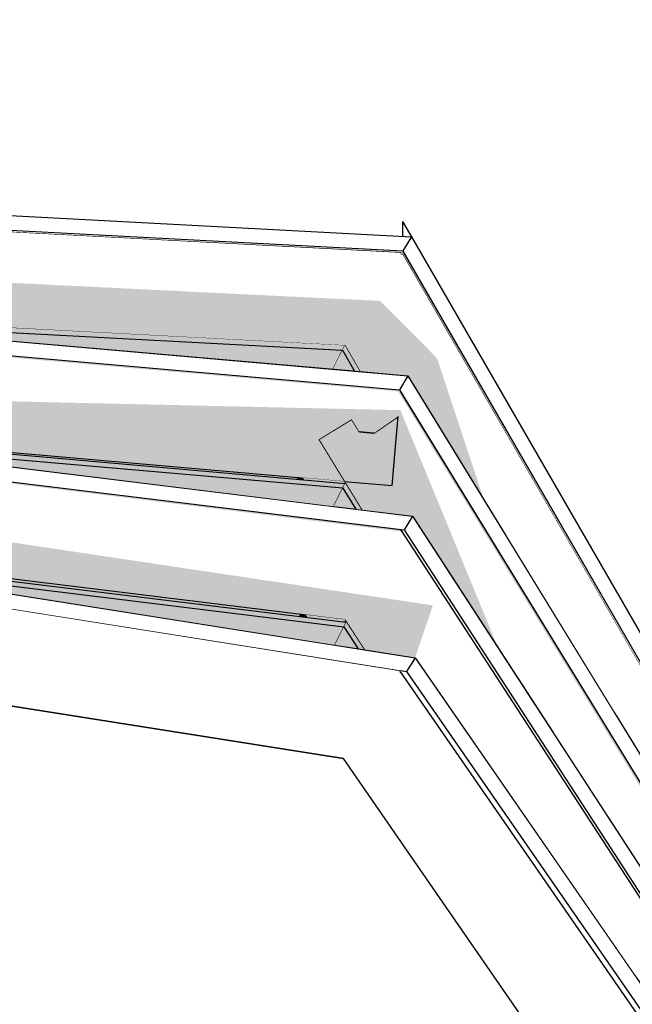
# Model space of a CAD drawing. Header units: millimetres. Extents: x -1815455 to -1797936, y -2993 to 6528.
# Tile 32 of 33: x -1804162 to -1802906, y 4106 to 6124. Entities that reach past the tile are written whole.
import ezdxf

# ---------------------------------------------------------------- set-up
doc = ezdxf.new("R2010")
doc.units = ezdxf.units.MM
doc.header["$MEASUREMENT"] = 0
doc.linetypes.add('Wipeout_Contour', pattern=[1000, 0, -1000])
for name, color, linetype in [('2 - ČÁRA HLAVNÍ.2D', 7, 'Continuous'), ('4 - OBKLADY VNĚJŠÍ.3D', 7, 'Continuous'), ('4 - PRVKY KLEMPÍŘSKÉ.3D', 7, 'Continuous'), ('4 - PRVKY ZÁMEČNICKÉ.3D', 7, 'Continuous'), ('4 - STŘEŠNÍ KRYTINA.3D', 7, 'Continuous'), ('Nové_4 - ZDIVO - STĚNY NENOSNÉ.3D', 7, 'Continuous'), ('Výplně - Povrchové', 7, 'Continuous'), ('Výplně – Řezové', 7, 'Continuous')]:
    doc.layers.add(name, color=color, linetype=linetype)

# ---------------------------------------------------------------- blocks, each defined once
blk = doc.blocks.new('Řez_8', base_point=(-1118812.4, 0))
at = {"color": 254, "linetype": 'Wipeout_Contour', "lineweight": 0, "ltscale": 10819865.00729513}
blk.add_wipeout([(-1803400.2, 5451.4), (-1803367.3, 5394.4), (-1803366, 5394.3), (-1802908.4, 4647.5), (-1803388.3, 5478.7), (-1803389.7, 5450.9)], dxfattribs=at).dxf.layer = 'Výplně - Povrchové'
at = {"color": 254, "linetype": 'Wipeout_Contour', "lineweight": 0, "ltscale": 9012930.204752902}
blk.add_wipeout([(-1803382.5, 5588.7), (-1801710.8, 2693.2), (-1801052.1, 1618.3), (-1803376.9, 5645.1), (-1803379.6, 5643.5)], dxfattribs=at).dxf.layer = 'Výplně - Povrchové'
at = {"layer": '4 - STŘEŠNÍ KRYTINA.3D', "color": 181, "linetype": 'Continuous', "lineweight": 30, "true_color": 0x9e3eff}
blk.add_line((-1803379.6, 5643.5), (-1803376.9, 5645.1), dxfattribs=at)
at = {"color": 254, "linetype": 'Wipeout_Contour', "lineweight": 0, "ltscale": 7211414.189532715}
blk.add_wipeout([(-1803382.5, 5588.7), (-1803388.3, 5478.7), (-1802908.4, 4647.5), (-1801710.8, 2693.2)], dxfattribs=at).dxf.layer = 'Výplně - Povrchové'
at = {"color": 254, "linetype": 'Wipeout_Contour', "lineweight": 0, "ltscale": 7213760.26106072}
blk.add_wipeout([(-1803400.2, 5451.4), (-1803495.5, 5456.4), (-1803464.6, 5402.9), (-1803367.3, 5394.4)], dxfattribs=at).dxf.layer = 'Výplně - Povrchové'
at = {"layer": '4 - STŘEŠNÍ KRYTINA.3D', "linetype": 'Continuous', "lineweight": 0, "true_color": 0x000000}
blk.add_hatch(color=18, dxfattribs=at).paths.add_polyline_path([(-1803378, 5644.5), (-1801077.4, 1659.7), (-1801052.1, 1618.3), (-1803376.9, 5645.1)])
at = {"layer": '4 - STŘEŠNÍ KRYTINA.3D', "color": 181, "linetype": 'Continuous', "lineweight": 30, "true_color": 0x9e3eff}
for p, q in [((-1803376.9, 5645.1), (-1801052.1, 1618.3)), ((-1803495.5, 5456.4), (-1803464.6, 5402.9))]:
    blk.add_line(p, q, dxfattribs=at)
blk = doc.blocks.new('Řez_9', base_point=(-1118812.4, 0))
at = {"color": 254, "linetype": 'Wipeout_Contour', "lineweight": 0, "ltscale": 7226991.559848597}
blk.add_wipeout([(-1803379.4, 5647.6), (-1810567.7, 6024.3), (-1809625.8, 5941.9), (-1803381.1, 5614.7)], dxfattribs=at).dxf.layer = 'Výplně - Povrchové'
at = {"color": 254, "linetype": 'Wipeout_Contour', "lineweight": 0, "ltscale": 7221946.49431219}
blk.add_wipeout([(-1803384.3, 5554.7), (-1807913.1, 5792.1), (-1807228, 5732.2), (-1803385.5, 5530.8)], dxfattribs=at).dxf.layer = 'Výplně - Povrchové'
at = {"color": 254, "linetype": 'Wipeout_Contour', "lineweight": 0, "ltscale": 7224340.89911688}
blk.add_wipeout([(-1809625.8, 5941.9), (-1807913.1, 5792.1), (-1803384.3, 5554.7), (-1803381.1, 5614.7)], dxfattribs=at).dxf.layer = 'Výplně - Povrchové'
at = {"color": 254, "linetype": 'Wipeout_Contour', "lineweight": 0, "ltscale": 7218982.602342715}
blk.add_wipeout([(-1807228, 5732.2), (-1804944.4, 5532.4), (-1803389.7, 5450.9), (-1803385.5, 5530.8)], dxfattribs=at).dxf.layer = 'Výplně - Povrchové'
at = {"layer": '4 - STŘEŠNÍ KRYTINA.3D', "linetype": 'Continuous', "lineweight": 0, "true_color": 0x000000}
for points in [[(-1803379.4, 5647.6), (-1810567.7, 6024.3), (-1810537.9, 6021.7), (-1803379.5, 5646.6)], [(-1809626, 5941.9), (-1809625.8, 5941.9), (-1803381.1, 5614.7)], [(-1809625.8, 5941.9), (-1809625.7, 5941.9), (-1803381.1, 5614.7), (-1803384.3, 5554.7), (-1803381.1, 5614.7)], [(-1803384.3, 5554.7), (-1807913.1, 5792.1), (-1807913, 5792.1), (-1803384.3, 5554.7), (-1803385.5, 5530.8)], [(-1803389.7, 5450.9), (-1804944.5, 5532.4), (-1804944.4, 5532.4)]]:
    blk.add_hatch(color=18, dxfattribs=at).paths.add_polyline_path(points)
at = {"layer": '4 - STŘEŠNÍ KRYTINA.3D', "color": 181, "linetype": 'Continuous', "lineweight": 30, "true_color": 0x9e3eff}
for p, q in [((-1810567.8, 6024.3), (-1803379.4, 5647.6)), ((-1803379.6, 5643.5), (-1803379.4, 5647.6)), ((-1804944.4, 5532.4), (-1803495.5, 5456.4))]:
    blk.add_line(p, q, dxfattribs=at)
blk = doc.blocks.new('Řez_10', base_point=(-1118812.4, 0))
at = {"color": 254, "linetype": 'Wipeout_Contour', "lineweight": 0, "ltscale": 9016574.29803492}
blk.add_wipeout([(-1803435.8, 5276.8), (-1803465.5, 5279.4), (-1803359.8, 5106.8), (-1803356.4, 5106.3), (-1802922.5, 4438.3)], dxfattribs=at).dxf.layer = 'Výplně - Povrchové'
at = {"color": 254, "linetype": 'Wipeout_Contour', "lineweight": 0, "ltscale": 9010709.933646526}
blk.add_wipeout([(-1803381.8, 5362.7), (-1803386.3, 5311), (-1801698.3, 2553.2), (-1801025, 1516.4), (-1801199.2, 1800.9)], dxfattribs=at).dxf.layer = 'Výplně - Povrchové'
at = {"color": 254, "linetype": 'Wipeout_Contour', "lineweight": 0, "ltscale": 7211465.100251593}
blk.add_wipeout([(-1803435.8, 5276.8), (-1802922.5, 4438.3), (-1801698.3, 2553.2), (-1803386.3, 5311)], dxfattribs=at).dxf.layer = 'Výplně - Povrchové'
at = {"color": 254, "linetype": 'Wipeout_Contour', "lineweight": 0, "ltscale": 7213881.833566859}
blk.add_wipeout([(-1803481.4, 5305.3), (-1803549.6, 5263.6), (-1803461.2, 5119.2), (-1803359.8, 5106.8)], dxfattribs=at).dxf.layer = 'Výplně - Povrchové'
at = {"color": 254, "linetype": 'Wipeout_Contour', "lineweight": 0, "ltscale": 7212317.406246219}
blk.add_wipeout([(-1803374.1, 5078.3), (-1803381.1, 5079.1), (-1802716.4, 4055.6), (-1802822.1, 4228.3)], dxfattribs=at).dxf.layer = 'Výplně - Povrchové'
at = {"layer": '4 - STŘEŠNÍ KRYTINA.3D', "linetype": 'Continuous', "lineweight": 0, "true_color": 0x000000}
blk.add_hatch(color=18, dxfattribs=at).paths.add_polyline_path([(-1803381.8, 5362.7), (-1803382.4, 5356), (-1801104.2, 1638.4), (-1801025, 1516.4), (-1801199.2, 1800.9)])
at = {"layer": '4 - STŘEŠNÍ KRYTINA.3D', "color": 181, "linetype": 'Continuous', "lineweight": 30, "true_color": 0x9e3eff}
for p, q in [((-1803435.8, 5276.8), (-1803386.3, 5311)), ((-1803549.6, 5263.6), (-1803481.4, 5305.3)), ((-1803465.5, 5279.4), (-1803481.4, 5305.3)), ((-1803465.5, 5279.4), (-1803435.8, 5276.8)), ((-1803549.6, 5263.6), (-1803461.2, 5119.2)), ((-1803497.1, 5177.8), (-1803398.7, 5169.2))]:
    blk.add_line(p, q, dxfattribs=at)
blk = doc.blocks.new('Řez_11', base_point=(-1118812.4, 0))
at = {"layer": '4 - STŘEŠNÍ KRYTINA.3D', "color": 181, "linetype": 'Continuous', "lineweight": 30, "true_color": 0x9e3eff}
blk.add_line((-1803398.7, 5169.2), (-1803391.8, 5248.9), dxfattribs=at)
at = {"color": 254, "linetype": 'Wipeout_Contour', "lineweight": 0, "ltscale": 10843999.04813605}
blk.add_wipeout([(-1810636.9, 6000.3), (-1810634, 5999.9), (-1803383.6, 5365.6), (-1803383.7, 5365.7), (-1805929.4, 5588.4), (-1809977.5, 5942.6)], dxfattribs=at).dxf.layer = 'Výplně - Povrchové'
at = {"color": 254, "linetype": 'Wipeout_Contour', "lineweight": 0, "ltscale": 9030523.401245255}
blk.add_wipeout([(-1810634, 5999.9), (-1809695.5, 5884.7), (-1803384.5, 5332.5), (-1803381.8, 5362.7), (-1803383.6, 5365.6)], dxfattribs=at).dxf.layer = 'Výplně - Povrchové'
at = {"color": 254, "linetype": 'Wipeout_Contour', "lineweight": 0, "ltscale": 9025952.0111882}
blk.add_wipeout([(-1807989.1, 5675.2), (-1807306.5, 5591.4), (-1803549, 5262.6), (-1803549.6, 5263.6), (-1803516.4, 5283.9)], dxfattribs=at).dxf.layer = 'Výplně - Povrchové'
at = {"color": 254, "linetype": 'Wipeout_Contour', "lineweight": 0, "ltscale": 14438421.85958028}
blk.add_wipeout([(-1803384.5, 5332.5), (-1809695.5, 5884.7), (-1807989.1, 5675.2), (-1803516.4, 5283.9), (-1803481.4, 5305.3), (-1803465.5, 5279.4), (-1803435.8, 5276.8), (-1803386.3, 5311)], dxfattribs=at).dxf.layer = 'Výplně - Povrchové'
at = {"layer": '4 - STŘEŠNÍ KRYTINA.3D', "color": 181, "linetype": 'Continuous', "lineweight": 30, "true_color": 0x9e3eff}
for p, q in [((-1803389.7, 5272.8), (-1803386.3, 5311)), ((-1803435.8, 5276.8), (-1803465.5, 5279.4)), ((-1803391.8, 5248.9), (-1803389.7, 5272.8))]:
    blk.add_line(p, q, dxfattribs=at)
at = {"color": 254, "linetype": 'Wipeout_Contour', "lineweight": 0, "ltscale": 7219416.155178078}
blk.add_wipeout([(-1803549, 5262.6), (-1807306.5, 5591.4), (-1805031.3, 5312), (-1803497.1, 5177.8)], dxfattribs=at).dxf.layer = 'Výplně - Povrchové'
at = {"layer": '4 - STŘEŠNÍ KRYTINA.3D', "linetype": 'Continuous', "lineweight": 0, "true_color": 0x000000}
for points in [[(-1810636.8, 6000.3), (-1810636.7, 6000.3), (-1803383.7, 5365.7), (-1803386, 5365.9)], [(-1810634.1, 5999.9), (-1810634, 5999.9), (-1803386, 5365.8)], [(-1810634, 5999.9), (-1810530.5, 5987.2), (-1803386.2, 5362.2), (-1803382.4, 5356), (-1803381.8, 5362.7), (-1803383.6, 5365.6)], [(-1803549, 5262.6), (-1807306.5, 5591.4), (-1807306.4, 5591.3)], [(-1803549.6, 5263.5), (-1803549, 5262.6), (-1803549, 5262.6), (-1803549.6, 5263.6)], [(-1803549, 5262.6), (-1803497.1, 5177.8), (-1803497.1, 5177.8), (-1803549, 5262.6)]]:
    blk.add_hatch(color=18, dxfattribs=at).paths.add_polyline_path(points)
at = {"layer": '4 - STŘEŠNÍ KRYTINA.3D', "color": 181, "linetype": 'Continuous', "lineweight": 30, "true_color": 0x9e3eff}
for p, q in [((-1810634, 5999.9), (-1803383.6, 5365.6)), ((-1805031.3, 5312), (-1803497.1, 5177.8))]:
    blk.add_line(p, q, dxfattribs=at)
blk = doc.blocks.new('Řez_12', base_point=(-1118812.4, 0))
at = {"color": 254, "linetype": 'Wipeout_Contour', "lineweight": 0, "ltscale": 9012968.52199789}
blk.add_wipeout([(-1803381.6, 5079.2), (-1803387.8, 5028.8), (-1801714.2, 2451.8), (-1801081, 1537.2), (-1803381.1, 5079.1)], dxfattribs=at).dxf.layer = 'Výplně - Povrchové'
at = {"layer": '4 - STŘEŠNÍ KRYTINA.3D', "linetype": 'Continuous', "lineweight": 0, "true_color": 0x000000}
blk.add_hatch(color=18, dxfattribs=at).paths.add_polyline_path([(-1803381.6, 5079.2), (-1803382, 5075.4), (-1803378.4, 5075), (-1803381.1, 5079.1)])
at = {"color": 254, "linetype": 'Wipeout_Contour', "lineweight": 0, "ltscale": 7213018.163739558}
blk.add_wipeout([(-1803399.1, 4936.1), (-1803403.7, 4899.1), (-1803326.1, 4779.7), (-1802865.6, 4114.6)], dxfattribs=at).dxf.layer = 'Výplně - Povrchové'
at = {"color": 254, "linetype": 'Wipeout_Contour', "lineweight": 0, "ltscale": 7211386.182667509}
blk.add_wipeout([(-1803387.8, 5028.8), (-1803399.1, 4936.1), (-1802865.6, 4114.6), (-1801714.2, 2451.8)], dxfattribs=at).dxf.layer = 'Výplně - Povrchové'
at = {"color": 254, "linetype": 'Wipeout_Contour', "lineweight": 0, "ltscale": 10818889.8607498}
blk.add_wipeout([(-1803382.2, 4786.6), (-1803381.6, 4787.1), (-1802568.2, 3612.6), (-1802775.4, 3931.6), (-1803368.8, 4788.6), (-1803381.6, 4790.6)], dxfattribs=at).dxf.layer = 'Výplně - Povrchové'
at = {"color": 254, "linetype": 'Wipeout_Contour', "lineweight": 0, "ltscale": 10820478.53042121}
blk.add_wipeout([(-1803496.3, 4894.8), (-1803456, 4832.8), (-1803351.5, 4816.2), (-1803326.1, 4779.7), (-1803403.7, 4899.1), (-1803405.6, 4883.7)], dxfattribs=at).dxf.layer = 'Výplně - Povrchové'
at = {"layer": '4 - STŘEŠNÍ KRYTINA.3D', "color": 181, "linetype": 'Continuous', "lineweight": 30, "true_color": 0x9e3eff}
for p, q in [((-1803381.1, 5079.1), (-1801081, 1537.2)), ((-1803496.3, 4894.8), (-1803456, 4832.8))]:
    blk.add_line(p, q, dxfattribs=at)
blk = doc.blocks.new('Řez_13', base_point=(-1118812.4, 0))
at = {"color": 254, "linetype": 'Wipeout_Contour', "lineweight": 0, "ltscale": 7227135.1413695}
blk.add_wipeout([(-1810633.8, 5969.6), (-1809700.6, 5821.8), (-1803385.6, 5046.5), (-1803381.6, 5079.2)], dxfattribs=at).dxf.layer = 'Výplně - Povrchové'
at = {"color": 254, "linetype": 'Wipeout_Contour', "lineweight": 0, "ltscale": 7222145.176893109}
blk.add_wipeout([(-1808002.5, 5552.9), (-1807323.3, 5445.3), (-1803395.8, 4963.1), (-1803392.9, 4986.9)], dxfattribs=at).dxf.layer = 'Výplně - Povrchové'
at = {"color": 254, "linetype": 'Wipeout_Contour', "lineweight": 0, "ltscale": 7224513.735615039}
blk.add_wipeout([(-1803385.6, 5046.5), (-1809700.6, 5821.8), (-1808002.5, 5552.9), (-1803392.9, 4986.9)], dxfattribs=at).dxf.layer = 'Výplně - Povrchové'
at = {"color": 254, "linetype": 'Wipeout_Contour', "lineweight": 0, "ltscale": 7219213.337543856}
blk.add_wipeout([(-1807323.3, 5445.3), (-1805059.2, 5086.7), (-1803405.6, 4883.7), (-1803395.8, 4963.1)], dxfattribs=at).dxf.layer = 'Výplně - Povrchové'
at = {"layer": '4 - STŘEŠNÍ KRYTINA.3D', "linetype": 'Continuous', "lineweight": 0, "true_color": 0x000000}
blk.add_hatch(color=18, dxfattribs=at).paths.add_polyline_path([(-1810633.8, 5969.6), (-1810525.9, 5952.6), (-1803382, 5075.4), (-1803381.6, 5079.2)])
at = {"layer": '4 - STŘEŠNÍ KRYTINA.3D', "color": 181, "linetype": 'Continuous', "lineweight": 30, "true_color": 0x9e3eff}
blk.add_line((-1805059.2, 5086.7), (-1803496.3, 4894.8), dxfattribs=at)
blk = doc.blocks.new('Řez_14', base_point=(-1118812.4, 0))
at = {"color": 254, "linetype": 'Wipeout_Contour', "lineweight": 0, "ltscale": 7207904.569284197}
blk.add_wipeout([(-1800555, 500), (-1800525.9, 500), (-1803403.1, 4654.8), (-1803408.5, 4620.5)], dxfattribs=at).dxf.layer = 'Výplně - Povrchové'
at = {"color": 254, "linetype": 'Wipeout_Contour', "lineweight": 0, "ltscale": 9011063.733366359}
blk.add_wipeout([(-1803389.5, 4740.6), (-1800459.5, 509.6), (-1800432.4, 528.4), (-1803381.6, 4787.1), (-1803382.2, 4786.6)], dxfattribs=at).dxf.layer = 'Výplně - Povrchové'
at = {"layer": '4 - STŘEŠNÍ KRYTINA.3D', "color": 181, "linetype": 'Continuous', "lineweight": 30, "true_color": 0x9e3eff}
blk.add_line((-1803382.2, 4786.6), (-1803381.6, 4787.1), dxfattribs=at)
at = {"color": 254, "linetype": 'Wipeout_Contour', "lineweight": 0, "ltscale": 9008264.182878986}
blk.add_wipeout([(-1800525.9, 500), (-1800473.3, 500), (-1800459.5, 509.6), (-1803389.5, 4740.6), (-1803403.1, 4654.8)], dxfattribs=at).dxf.layer = 'Výplně - Povrchové'
at = {"color": 254, "linetype": 'Wipeout_Contour', "lineweight": 0, "ltscale": 9011543.997453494}
blk.add_wipeout([(-1800652.4, 500), (-1800555, 500), (-1803408.5, 4620.5), (-1803412.4, 4596.1), (-1803498.3, 4609.7)], dxfattribs=at).dxf.layer = 'Výplně - Povrchové'
at = {"layer": '4 - STŘEŠNÍ KRYTINA.3D', "color": 181, "linetype": 'Continuous', "lineweight": 30, "true_color": 0x9e3eff}
blk.add_line((-1803381.6, 4787.1), (-1800432.4, 528.4), dxfattribs=at)
blk = doc.blocks.new('Řez_15', base_point=(-1118812.4, 0))
at = {"color": 254, "linetype": 'Wipeout_Contour', "lineweight": 0, "ltscale": 10853110.90657344}
blk.add_wipeout([(-1811592.8, 6091.2), (-1811596.1, 6070.3), (-1811592.8, 6078.5), (-1811508.5, 6044.4), (-1803386.7, 4758), (-1803381.6, 4790.6)], dxfattribs=at).dxf.layer = 'Výplně - Povrchové'
at = {"color": 254, "linetype": 'Wipeout_Contour', "lineweight": 0, "ltscale": 7229685.113142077}
blk.add_wipeout([(-1811424.1, 5970.3), (-1811433.3, 5947.4), (-1803399.9, 4675.1), (-1803396.1, 4698.8)], dxfattribs=at).dxf.layer = 'Výplně - Povrchové'
at = {"color": 254, "linetype": 'Wipeout_Contour', "lineweight": 0, "ltscale": 9041167.368107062}
blk.add_wipeout([(-1803386.7, 4758), (-1811508.5, 6044.4), (-1811410.2, 6004.7), (-1811424.1, 5970.3), (-1803396.1, 4698.8)], dxfattribs=at).dxf.layer = 'Výplně - Povrchové'
at = {"layer": '4 - STŘEŠNÍ KRYTINA.3D', "color": 181, "linetype": 'Continuous', "lineweight": 30, "true_color": 0x9e3eff}
blk.add_line((-1803382.2, 4786.6), (-1803381.6, 4790.6), dxfattribs=at)
at = {"color": 254, "linetype": 'Wipeout_Contour', "lineweight": 0, "ltscale": 7229740.779285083}
blk.add_wipeout([(-1811433.3, 5947.4), (-1811464, 5871.3), (-1803412.4, 4596.1), (-1803399.9, 4675.1)], dxfattribs=at).dxf.layer = 'Výplně - Povrchové'
at = {"layer": '4 - STŘEŠNÍ KRYTINA.3D', "color": 181, "linetype": 'Continuous', "lineweight": 30, "true_color": 0x9e3eff}
for p, q in [((-1811592.8, 6091.2), (-1803381.6, 4790.6)), ((-1811387.4, 5859.2), (-1803498.3, 4609.7))]:
    blk.add_line(p, q, dxfattribs=at)
blk = doc.blocks.new('Řez_16', base_point=(-1118812.4, 0))
at = {"layer": 'Nové_4 - ZDIVO - STĚNY NENOSNÉ.3D', "color": 7, "linetype": 'Continuous', "lineweight": 30}
for p, q in [((-1803498.3, 4609.7), (-1811387.4, 5859.2)), ((-1800897.5, 854), (-1803498.3, 4609.7))]:
    blk.add_line(p, q, dxfattribs=at)
blk = doc.blocks.new('Řez_47', base_point=(-1118812.4, 0))
at = {"color": 254, "linetype": 'Wipeout_Contour', "lineweight": 0, "ltscale": 5410506.915668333}
blk.add_wipeout([(-1803495.2, 4891.8), (-1803498.2, 4889.8), (-1803493.5, 4889.2)], dxfattribs=at).dxf.layer = 'Výplně - Povrchové'
at = {"layer": '4 - OBKLADY VNĚJŠÍ.3D', "linetype": 'Continuous', "lineweight": 0, "true_color": 0x000000}
blk.add_hatch(color=18, dxfattribs=at).paths.add_polyline_path([(-1803495.2, 4891.8), (-1803498.2, 4889.8), (-1803493.5, 4889.2)])
at = {"layer": '4 - OBKLADY VNĚJŠÍ.3D', "color": 7, "linetype": 'Continuous', "lineweight": 30}
for p, q in [((-1803498.2, 4889.8), (-1803495.2, 4891.8)), ((-1803495.2, 4891.8), (-1803493.5, 4889.2))]:
    blk.add_line(p, q, dxfattribs=at)
blk = doc.blocks.new('Řez_74', base_point=(-1118812.4, 0))
at = {"color": 254, "linetype": 'Wipeout_Contour', "lineweight": 0, "ltscale": 7216638.55496938}
blk.add_wipeout([(-1803495.5, 5456.4), (-1804944.4, 5532.4), (-1804664.7, 5507.9), (-1803500.4, 5446.9)], dxfattribs=at).dxf.layer = 'Výplně - Povrchové'
at = {"layer": '4 - PRVKY ZÁMEČNICKÉ.3D', "linetype": 'Continuous', "lineweight": 0, "true_color": 0x000000}
blk.add_hatch(color=18, dxfattribs=at).paths.add_polyline_path([(-1803495.5, 5456.4), (-1804944.4, 5532.4), (-1804664.7, 5507.9), (-1803500.4, 5446.9)])
at = {"color": 254, "linetype": 'Wipeout_Contour', "lineweight": 0, "ltscale": 5411710.489767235}
blk.add_wipeout([(-1803500.4, 5446.9), (-1804664.7, 5507.9), (-1803520.2, 5407.8)], dxfattribs=at).dxf.layer = 'Výplně - Povrchové'
at = {"layer": '4 - PRVKY ZÁMEČNICKÉ.3D', "linetype": 'Continuous', "lineweight": 0, "true_color": 0x000000}
blk.add_hatch(color=18, dxfattribs=at).paths.add_polyline_path([(-1803500.4, 5446.9), (-1804664.7, 5507.9), (-1803520.2, 5407.8)])
at = {"layer": '4 - PRVKY ZÁMEČNICKÉ.3D', "color": 181, "linetype": 'Continuous', "lineweight": 30, "true_color": 0x9e3eff}
for p, q in [((-1804664.7, 5507.9), (-1803500.4, 5446.9)), ((-1803495.5, 5456.4), (-1803500.4, 5446.9)), ((-1803500.5, 5446.6), (-1803520.2, 5407.8))]:
    blk.add_line(p, q, dxfattribs=at)
blk = doc.blocks.new('Řez_75', base_point=(-1118812.4, 0))
at = {"color": 254, "linetype": 'Wipeout_Contour', "lineweight": 0, "ltscale": 7213968.824164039}
blk.add_wipeout([(-1803500.5, 5446.6), (-1803475.8, 5403.9), (-1803464.6, 5402.9), (-1803495.5, 5456.4)], dxfattribs=at).dxf.layer = 'Výplně - Povrchové'
at = {"color": 254, "linetype": 'Wipeout_Contour', "lineweight": 0, "ltscale": 7214376.928491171}
blk.add_wipeout([(-1803593.5, 5186.2), (-1803591.2, 5182.3), (-1803580, 5181.3), (-1803582.3, 5185.2)], dxfattribs=at).dxf.layer = 'Výplně - Povrchové'
at = {"layer": '4 - PRVKY ZÁMEČNICKÉ.3D', "linetype": 'Continuous', "lineweight": 0, "true_color": 0x000000}
for points in [[(-1803500.5, 5446.6), (-1803475.8, 5403.9), (-1803464.6, 5402.9), (-1803495.5, 5456.4)], [(-1803593.5, 5186.2), (-1803591.2, 5182.3), (-1803580, 5181.3), (-1803582.3, 5185.2)]]:
    blk.add_hatch(color=18, dxfattribs=at).paths.add_polyline_path(points)
at = {"color": 254, "linetype": 'Wipeout_Contour', "lineweight": 0, "ltscale": 5410520.826690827}
blk.add_wipeout([(-1803520.2, 5407.8), (-1803475.8, 5403.9), (-1803500.5, 5446.6)], dxfattribs=at).dxf.layer = 'Výplně - Povrchové'
at = {"color": 254, "linetype": 'Wipeout_Contour', "lineweight": 0, "ltscale": 7214183.861762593}
blk.add_wipeout([(-1803497.1, 5177.8), (-1803582.3, 5185.2), (-1803580, 5181.3), (-1803494.7, 5173.8)], dxfattribs=at).dxf.layer = 'Výplně - Povrchové'
at = {"layer": '4 - PRVKY ZÁMEČNICKÉ.3D', "linetype": 'Continuous', "lineweight": 0, "true_color": 0x000000}
for points in [[(-1803520.2, 5407.8), (-1803475.8, 5403.9), (-1803500.5, 5446.6)], [(-1803497.1, 5177.8), (-1803582.3, 5185.2), (-1803580, 5181.3), (-1803494.7, 5173.8)]]:
    blk.add_hatch(color=18, dxfattribs=at).paths.add_polyline_path(points)
at = {"layer": '4 - PRVKY ZÁMEČNICKÉ.3D', "color": 181, "linetype": 'Continuous', "lineweight": 30, "true_color": 0x9e3eff}
for p, q in [((-1803500.4, 5446.9), (-1803500.5, 5446.6)), ((-1803500.5, 5446.6), (-1803475.8, 5403.9)), ((-1803593.5, 5186.2), (-1803591.2, 5182.3)), ((-1803582.3, 5185.2), (-1803580, 5181.3))]:
    blk.add_line(p, q, dxfattribs=at)
blk = doc.blocks.new('Řez_76', base_point=(-1118812.4, 0))
at = {"color": 254, "linetype": 'Wipeout_Contour', "lineweight": 0, "ltscale": 7216595.758658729}
blk.add_wipeout([(-1804925, 5298.9), (-1804646.3, 5264.7), (-1803499.4, 5164.4), (-1803494.7, 5173.8)], dxfattribs=at).dxf.layer = 'Výplně - Povrchové'
at = {"layer": '4 - PRVKY ZÁMEČNICKÉ.3D', "linetype": 'Continuous', "lineweight": 0, "true_color": 0x000000}
blk.add_hatch(color=18, dxfattribs=at).paths.add_polyline_path([(-1804925, 5298.9), (-1804646.3, 5264.7), (-1803499.4, 5164.4), (-1803494.7, 5173.8)])
at = {"color": 254, "linetype": 'Wipeout_Contour', "lineweight": 0, "ltscale": 5411687.209793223}
blk.add_wipeout([(-1803499.4, 5164.4), (-1804646.3, 5264.7), (-1803518.7, 5126.3)], dxfattribs=at).dxf.layer = 'Výplně - Povrchové'
at = {"layer": '4 - PRVKY ZÁMEČNICKÉ.3D', "linetype": 'Continuous', "lineweight": 0, "true_color": 0x000000}
blk.add_hatch(color=18, dxfattribs=at).paths.add_polyline_path([(-1803499.4, 5164.4), (-1804646.3, 5264.7), (-1803518.7, 5126.3)])
at = {"layer": '4 - PRVKY ZÁMEČNICKÉ.3D', "color": 181, "linetype": 'Continuous', "lineweight": 30, "true_color": 0x9e3eff}
for p, q in [((-1804925, 5298.9), (-1803494.7, 5173.8)), ((-1804646.3, 5264.7), (-1803499.4, 5164.4)), ((-1803494.7, 5173.8), (-1803499.4, 5164.4)), ((-1803499.5, 5164.2), (-1803518.7, 5126.3))]:
    blk.add_line(p, q, dxfattribs=at)
blk = doc.blocks.new('Řez_77', base_point=(-1118812.4, 0))
at = {"color": 254, "linetype": 'Wipeout_Contour', "lineweight": 0, "ltscale": 7213957.493711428}
blk.add_wipeout([(-1803499.5, 5164.2), (-1803472.9, 5120.6), (-1803461.2, 5119.2), (-1803494.7, 5173.8)], dxfattribs=at).dxf.layer = 'Výplně - Povrchové'
at = {"color": 254, "linetype": 'Wipeout_Contour', "lineweight": 0, "ltscale": 7214351.448905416}
blk.add_wipeout([(-1803588.8, 4906.2), (-1803585.3, 4900.5), (-1803573.6, 4899), (-1803577.1, 4904.7)], dxfattribs=at).dxf.layer = 'Výplně - Povrchové'
at = {"layer": '4 - PRVKY ZÁMEČNICKÉ.3D', "linetype": 'Continuous', "lineweight": 0, "true_color": 0x000000}
for points in [[(-1803499.5, 5164.2), (-1803472.9, 5120.6), (-1803461.2, 5119.2), (-1803494.7, 5173.8)], [(-1803588.8, 4906.2), (-1803585.3, 4900.5), (-1803573.6, 4899), (-1803577.1, 4904.7)]]:
    blk.add_hatch(color=18, dxfattribs=at).paths.add_polyline_path(points)
at = {"color": 254, "linetype": 'Wipeout_Contour', "lineweight": 0, "ltscale": 5410512.991566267}
blk.add_wipeout([(-1803499.5, 5164.2), (-1803518.7, 5126.3), (-1803472.9, 5120.6)], dxfattribs=at).dxf.layer = 'Výplně - Povrchové'
at = {"color": 254, "linetype": 'Wipeout_Contour', "lineweight": 0, "ltscale": 12624674.37661331}
blk.add_wipeout([(-1803496.3, 4894.8), (-1803577.1, 4904.7), (-1803573.6, 4899), (-1803498.2, 4889.8), (-1803495.2, 4891.8), (-1803493.5, 4889.2), (-1803492.6, 4889.1)], dxfattribs=at).dxf.layer = 'Výplně - Povrchové'
at = {"layer": '4 - PRVKY ZÁMEČNICKÉ.3D', "linetype": 'Continuous', "lineweight": 0, "true_color": 0x000000}
for points in [[(-1803499.5, 5164.2), (-1803518.7, 5126.3), (-1803472.9, 5120.6)], [(-1803496.3, 4894.8), (-1803577.1, 4904.7), (-1803573.6, 4899), (-1803498.2, 4889.8), (-1803495.2, 4891.8), (-1803493.5, 4889.2), (-1803492.6, 4889.1)]]:
    blk.add_hatch(color=18, dxfattribs=at).paths.add_polyline_path(points)
at = {"layer": '4 - PRVKY ZÁMEČNICKÉ.3D', "color": 181, "linetype": 'Continuous', "lineweight": 30, "true_color": 0x9e3eff}
for p, q in [((-1803499.4, 5164.4), (-1803499.5, 5164.2)), ((-1803499.5, 5164.2), (-1803472.9, 5120.6)), ((-1803588.8, 4906.2), (-1803585.3, 4900.5)), ((-1803577.1, 4904.7), (-1803573.6, 4899))]:
    blk.add_line(p, q, dxfattribs=at)
blk = doc.blocks.new('Řez_78', base_point=(-1118812.4, 0))
at = {"color": 254, "linetype": 'Wipeout_Contour', "lineweight": 0, "ltscale": 7216562.421700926}
blk.add_wipeout([(-1804911.2, 5063.3), (-1804633.9, 5019.3), (-1803497.3, 4879.8), (-1803492.6, 4889.1)], dxfattribs=at).dxf.layer = 'Výplně - Povrchové'
at = {"layer": '4 - PRVKY ZÁMEČNICKÉ.3D', "linetype": 'Continuous', "lineweight": 0, "true_color": 0x000000}
blk.add_hatch(color=18, dxfattribs=at).paths.add_polyline_path([(-1804911.2, 5063.3), (-1804633.9, 5019.3), (-1803497.3, 4879.8), (-1803492.6, 4889.1)])
at = {"color": 254, "linetype": 'Wipeout_Contour', "lineweight": 0, "ltscale": 5411667.773022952}
blk.add_wipeout([(-1803497.3, 4879.8), (-1804633.9, 5019.3), (-1803516.1, 4842.3)], dxfattribs=at).dxf.layer = 'Výplně - Povrchové'
at = {"layer": '4 - PRVKY ZÁMEČNICKÉ.3D', "linetype": 'Continuous', "lineweight": 0, "true_color": 0x000000}
blk.add_hatch(color=18, dxfattribs=at).paths.add_polyline_path([(-1803497.3, 4879.8), (-1804633.9, 5019.3), (-1803516.1, 4842.3)])
at = {"layer": '4 - PRVKY ZÁMEČNICKÉ.3D', "color": 181, "linetype": 'Continuous', "lineweight": 30, "true_color": 0x9e3eff}
for p, q in [((-1804911.2, 5063.3), (-1803492.6, 4889.1)), ((-1804633.9, 5019.3), (-1803497.3, 4879.8)), ((-1803492.6, 4889.1), (-1803497.3, 4879.8)), ((-1803497.4, 4879.6), (-1803516.1, 4842.3))]:
    blk.add_line(p, q, dxfattribs=at)
blk = doc.blocks.new('Řez_79', base_point=(-1118812.4, 0))
at = {"color": 254, "linetype": 'Wipeout_Contour', "lineweight": 0, "ltscale": 7213940.25337412}
blk.add_wipeout([(-1803497.4, 4879.6), (-1803468.3, 4834.7), (-1803456, 4832.8), (-1803492.6, 4889.1)], dxfattribs=at).dxf.layer = 'Výplně - Povrchové'
at = {"layer": '4 - PRVKY ZÁMEČNICKÉ.3D', "linetype": 'Continuous', "lineweight": 0, "true_color": 0x000000}
blk.add_hatch(color=18, dxfattribs=at).paths.add_polyline_path([(-1803497.4, 4879.6), (-1803468.3, 4834.7), (-1803456, 4832.8), (-1803492.6, 4889.1)])
at = {"color": 254, "linetype": 'Wipeout_Contour', "lineweight": 0, "ltscale": 5410501.192233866}
blk.add_wipeout([(-1803497.4, 4879.6), (-1803516.1, 4842.3), (-1803468.3, 4834.7)], dxfattribs=at).dxf.layer = 'Výplně - Povrchové'
at = {"layer": '4 - PRVKY ZÁMEČNICKÉ.3D', "linetype": 'Continuous', "lineweight": 0, "true_color": 0x000000}
blk.add_hatch(color=18, dxfattribs=at).paths.add_polyline_path([(-1803497.4, 4879.6), (-1803516.1, 4842.3), (-1803468.3, 4834.7)])
at = {"layer": '4 - PRVKY ZÁMEČNICKÉ.3D', "color": 181, "linetype": 'Continuous', "lineweight": 30, "true_color": 0x9e3eff}
for p, q in [((-1803497.3, 4879.8), (-1803497.4, 4879.6)), ((-1803497.4, 4879.6), (-1803468.3, 4834.7))]:
    blk.add_line(p, q, dxfattribs=at)
blk = doc.blocks.new('Řez_83', base_point=(-1118812.4, 0))
at = {"color": 254, "linetype": 'Wipeout_Contour', "lineweight": 0, "ltscale": 14436834.61095428}
blk.add_wipeout([(-1803376.9, 5650.1), (-1810641.9, 6030.8), (-1810567.7, 6024.3), (-1803379.4, 5647.6), (-1803379.6, 5643.5), (-1803376.9, 5645.1), (-1801052.1, 1618.3), (-1801002.2, 1536.9)], dxfattribs=at).dxf.layer = 'Výplně - Povrchové'
blk = doc.blocks.new('Řez_120', base_point=(-1118812.4, 0))
at = {"color": 254, "linetype": 'Wipeout_Contour', "lineweight": 0, "ltscale": 5410139.420703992}
blk.add_wipeout([(-1803376.9, 5710.1), (-1803376.9, 5680.1), (-1803359.1, 5679.2)], dxfattribs=at).dxf.layer = 'Výplně - Povrchové'
at = {"color": 254, "linetype": 'Wipeout_Contour', "lineweight": 0, "ltscale": 7208774.081312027}
blk.add_wipeout([(-1803376.9, 5650.1), (-1801002.2, 1536.9), (-1800999.2, 1532), (-1803376.8, 5650.1)], dxfattribs=at).dxf.layer = 'Výplně - Povrchové'
at = {"layer": '4 - PRVKY KLEMPÍŘSKÉ.3D', "color": 181, "linetype": 'Continuous', "lineweight": 30, "true_color": 0x9e3eff}
for p, q in [((-1803376.9, 5710.1), (-1803376.9, 5680.1)), ((-1803376.9, 5710.1), (-1803359.1, 5679.2)), ((-1803376.9, 5650.1), (-1801002.2, 1536.9))]:
    blk.add_line(p, q, dxfattribs=at)
blk = doc.blocks.new('Řez_121', base_point=(-1118812.4, 0))
at = {"color": 254, "linetype": 'Wipeout_Contour', "lineweight": 0, "ltscale": 5424689.345129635}
blk.add_wipeout([(-1803376.9, 5650.1), (-1810642.1, 6030.8), (-1810641.9, 6030.8)], dxfattribs=at).dxf.layer = 'Výplně - Povrchové'
blk = doc.blocks.new('Řez_128', base_point=(-1118812.4, 0))
at = {"color": 254, "linetype": 'Wipeout_Contour', "lineweight": 0, "ltscale": 9040403.294184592}
blk.add_wipeout([(-1803358.9, 5679.2), (-1811490.7, 6105.4), (-1811486.8, 6104.7), (-1810642.1, 6030.8), (-1803376.8, 5650.1)], dxfattribs=at).dxf.layer = 'Výplně - Povrchové'
at = {"layer": '4 - PRVKY KLEMPÍŘSKÉ.3D', "color": 181, "linetype": 'Continuous', "lineweight": 30, "true_color": 0x9e3eff}
for p, q in [((-1811490.7, 6105.4), (-1803358.9, 5679.2)), ((-1810642.1, 6030.8), (-1803376.8, 5650.1))]:
    blk.add_line(p, q, dxfattribs=at)
blk = doc.blocks.new('Řez_129', base_point=(-1118812.4, 0))
at = {"color": 254, "linetype": 'Wipeout_Contour', "lineweight": 0, "ltscale": 9040403.081080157}
blk.add_wipeout([(-1803366, 5394.3), (-1811486.8, 6104.7), (-1811483.6, 6104.2), (-1810636.9, 6000.3), (-1803383.7, 5365.7)], dxfattribs=at).dxf.layer = 'Výplně - Povrchové'
at = {"layer": '4 - PRVKY KLEMPÍŘSKÉ.3D', "color": 181, "linetype": 'Continuous', "lineweight": 30, "true_color": 0x9e3eff}
for p, q in [((-1811486.8, 6104.7), (-1803366, 5394.3)), ((-1810636.9, 6000.3), (-1803383.7, 5365.7))]:
    blk.add_line(p, q, dxfattribs=at)
blk = doc.blocks.new('Řez_130', base_point=(-1118812.4, 0))
at = {"color": 254, "linetype": 'Wipeout_Contour', "lineweight": 0, "ltscale": 9033078.542959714}
blk.add_wipeout([(-1803356.4, 5106.3), (-1811483.6, 6104.2), (-1811482.9, 6104.1), (-1803356.6, 5106.3), (-1803356.5, 5106.2)], dxfattribs=at).dxf.layer = 'Výplně - Povrchové'
at = {"layer": '4 - PRVKY KLEMPÍŘSKÉ.3D', "color": 181, "linetype": 'Continuous', "lineweight": 30, "true_color": 0x9e3eff}
blk.add_line((-1811483.6, 6104.2), (-1803356.4, 5106.3), dxfattribs=at)
blk = doc.blocks.new('Řez_131', base_point=(-1118812.4, 0))
at = {"color": 254, "linetype": 'Wipeout_Contour', "lineweight": 0, "ltscale": 7228881.953993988}
blk.add_wipeout([(-1803356.6, 5106.3), (-1811482.9, 6104.1), (-1810633.8, 5969.6), (-1803374.1, 5078.3)], dxfattribs=at).dxf.layer = 'Výplně - Povrchové'
at = {"layer": '4 - PRVKY KLEMPÍŘSKÉ.3D', "color": 181, "linetype": 'Continuous', "lineweight": 30, "true_color": 0x9e3eff}
for p, q in [((-1811482.9, 6104.1), (-1803356.6, 5106.3)), ((-1810633.8, 5969.6), (-1803374.1, 5078.3))]:
    blk.add_line(p, q, dxfattribs=at)
blk = doc.blocks.new('Řez_132', base_point=(-1118812.4, 0))
at = {"color": 254, "linetype": 'Wipeout_Contour', "lineweight": 0, "ltscale": 7229948.942148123}
blk.add_wipeout([(-1803351.5, 4816.2), (-1811607.1, 6123.8), (-1811588.2, 6090.4), (-1803368.8, 4788.6)], dxfattribs=at).dxf.layer = 'Výplně - Povrchové'
at = {"layer": '4 - PRVKY KLEMPÍŘSKÉ.3D', "color": 181, "linetype": 'Continuous', "lineweight": 30, "true_color": 0x9e3eff}
for p, q in [((-1811607.1, 6123.8), (-1803351.5, 4816.2)), ((-1803381.6, 4790.6), (-1803368.8, 4788.6))]:
    blk.add_line(p, q, dxfattribs=at)
blk = doc.blocks.new('Řez_133', base_point=(-1118812.4, 0))
at = {"color": 254, "linetype": 'Wipeout_Contour', "lineweight": 0, "ltscale": 9008535.138560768}
blk.add_wipeout([(-1803368.8, 4788.6), (-1800492.6, 634.8), (-1800655.7, 917.3), (-1800652.8, 918.9), (-1803351.5, 4816.2)], dxfattribs=at).dxf.layer = 'Výplně - Povrchové'
at = {"layer": '4 - PRVKY KLEMPÍŘSKÉ.3D', "color": 181, "linetype": 'Continuous', "lineweight": 30, "true_color": 0x9e3eff}
for p, q in [((-1803351.5, 4816.2), (-1803368.8, 4788.6)), ((-1803351.5, 4816.2), (-1800652.8, 918.9)), ((-1803368.8, 4788.6), (-1800492.6, 634.8))]:
    blk.add_line(p, q, dxfattribs=at)
blk = doc.blocks.new('Řez_134', base_point=(-1118812.4, 0))
at = {"color": 254, "linetype": 'Wipeout_Contour', "lineweight": 0, "ltscale": 9009017.97407234}
blk.add_wipeout([(-1803374.1, 5078.3), (-1800977.2, 1387.4), (-1800652.8, 918.9), (-1800641.5, 925.5), (-1803356.6, 5106.3)], dxfattribs=at).dxf.layer = 'Výplně - Povrchové'
at = {"layer": '4 - PRVKY KLEMPÍŘSKÉ.3D', "color": 181, "linetype": 'Continuous', "lineweight": 30, "true_color": 0x9e3eff}
for p, q in [((-1803356.6, 5106.3), (-1803374.1, 5078.3)), ((-1803356.6, 5106.3), (-1800641.5, 925.5)), ((-1803374.1, 5078.3), (-1800977.2, 1387.4))]:
    blk.add_line(p, q, dxfattribs=at)
blk = doc.blocks.new('Řez_135', base_point=(-1118812.4, 0))
at = {"color": 254, "linetype": 'Wipeout_Contour', "lineweight": 0, "ltscale": 7208010.571539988}
blk.add_wipeout([(-1803356.4, 5106.3), (-1803356.5, 5106.2), (-1800641.5, 925.5), (-1800641.3, 925.6)], dxfattribs=at).dxf.layer = 'Výplně - Povrchové'
at = {"layer": '4 - PRVKY KLEMPÍŘSKÉ.3D', "color": 181, "linetype": 'Continuous', "lineweight": 30, "true_color": 0x9e3eff}
for q in [(-1803356.5, 5106.2), (-1800641.3, 925.6)]:
    blk.add_line((-1803356.4, 5106.3), q, dxfattribs=at)
blk = doc.blocks.new('Řez_136', base_point=(-1118812.4, 0))
at = {"color": 254, "linetype": 'Wipeout_Contour', "lineweight": 0, "ltscale": 9009061.123092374}
blk.add_wipeout([(-1803366, 5394.3), (-1803383.7, 5365.7), (-1801021.4, 1510.9), (-1800641.3, 925.6), (-1800631.2, 931.5)], dxfattribs=at).dxf.layer = 'Výplně - Povrchové'
at = {"layer": '4 - PRVKY KLEMPÍŘSKÉ.3D', "color": 181, "linetype": 'Continuous', "lineweight": 30, "true_color": 0x9e3eff}
for p, q in [((-1803366, 5394.3), (-1803383.7, 5365.7)), ((-1803366, 5394.3), (-1800631.2, 931.5)), ((-1803383.7, 5365.7), (-1801021.4, 1510.9))]:
    blk.add_line(p, q, dxfattribs=at)
blk = doc.blocks.new('Řez_138', base_point=(-1118812.4, 0))
at = {"color": 254, "linetype": 'Wipeout_Contour', "lineweight": 0, "ltscale": 9009006.51946082}
blk.add_wipeout([(-1803376.8, 5650.1), (-1800999.2, 1532), (-1800631.2, 931.5), (-1800621.2, 937.2), (-1803358.9, 5679.2)], dxfattribs=at).dxf.layer = 'Výplně - Povrchové'
at = {"layer": '4 - PRVKY KLEMPÍŘSKÉ.3D', "color": 181, "linetype": 'Continuous', "lineweight": 30, "true_color": 0x9e3eff}
for p, q in [((-1803358.9, 5679.2), (-1803376.8, 5650.1)), ((-1803358.9, 5679.2), (-1800621.2, 937.2)), ((-1803376.8, 5650.1), (-1800999.2, 1532))]:
    blk.add_line(p, q, dxfattribs=at)

msp = doc.modelspace()

# ---------------------------------------------------------------- block references
at = {"layer": '4 - STŘEŠNÍ KRYTINA.3D', "lineweight": 0}
msp.add_blockref('Řez_8', (-1118812.4, 0), dxfattribs=at)

# ---------------------------------------------------------------- next in the draw order: block references
for name in ['Řez_9', 'Řez_10']:
    msp.add_blockref(name, (-1118812.4, 0), dxfattribs=at)

# ---------------------------------------------------------------- next in the draw order: block references
for name in ['Řez_11', 'Řez_12']:
    msp.add_blockref(name, (-1118812.4, 0), dxfattribs=at)

# ---------------------------------------------------------------- next in the draw order: block references
for name in ['Řez_13', 'Řez_14']:
    msp.add_blockref(name, (-1118812.4, 0), dxfattribs=at)

# ---------------------------------------------------------------- next in the draw order: block references
msp.add_blockref('Řez_15', (-1118812.4, 0), dxfattribs=at)

# ---------------------------------------------------------------- next in the draw order: block references
at = {"layer": 'Nové_4 - ZDIVO - STĚNY NENOSNÉ.3D', "lineweight": 0}
msp.add_blockref('Řez_16', (-1118812.4, 0), dxfattribs=at)

# ---------------------------------------------------------------- next in the draw order: block references
at = {"layer": '4 - OBKLADY VNĚJŠÍ.3D', "lineweight": 0}
msp.add_blockref('Řez_47', (-1118812.4, 0), dxfattribs=at)
at = {"layer": '4 - PRVKY ZÁMEČNICKÉ.3D', "lineweight": 0}
msp.add_blockref('Řez_74', (-1118812.4, 0), dxfattribs=at)

# ---------------------------------------------------------------- next in the draw order: block references
msp.add_blockref('Řez_75', (-1118812.4, 0), dxfattribs=at)

# ---------------------------------------------------------------- next in the draw order: block references
msp.add_blockref('Řez_76', (-1118812.4, 0), dxfattribs=at)

# ---------------------------------------------------------------- next in the draw order: block references
msp.add_blockref('Řez_77', (-1118812.4, 0), dxfattribs=at)

# ---------------------------------------------------------------- next in the draw order: block references
msp.add_blockref('Řez_78', (-1118812.4, 0), dxfattribs=at)

# ---------------------------------------------------------------- next in the draw order: block references
msp.add_blockref('Řez_79', (-1118812.4, 0), dxfattribs=at)

# ---------------------------------------------------------------- next in the draw order: block references
at = {"layer": '4 - PRVKY KLEMPÍŘSKÉ.3D', "lineweight": 0}
msp.add_blockref('Řez_83', (-1118812.4, 0), dxfattribs=at)

# ---------------------------------------------------------------- next in the draw order: block references
msp.add_blockref('Řez_120', (-1118812.4, 0), dxfattribs=at)

# ---------------------------------------------------------------- next in the draw order: block references
msp.add_blockref('Řez_121', (-1118812.4, 0), dxfattribs=at)

# ---------------------------------------------------------------- next in the draw order: block references
msp.add_blockref('Řez_128', (-1118812.4, 0), dxfattribs=at)

# ---------------------------------------------------------------- next in the draw order: block references
msp.add_blockref('Řez_129', (-1118812.4, 0), dxfattribs=at)

# ---------------------------------------------------------------- next in the draw order: block references
msp.add_blockref('Řez_130', (-1118812.4, 0), dxfattribs=at)

# ---------------------------------------------------------------- next in the draw order: block references
msp.add_blockref('Řez_131', (-1118812.4, 0), dxfattribs=at)

# ---------------------------------------------------------------- next in the draw order: block references
msp.add_blockref('Řez_132', (-1118812.4, 0), dxfattribs=at)

# ---------------------------------------------------------------- next in the draw order: block references
msp.add_blockref('Řez_133', (-1118812.4, 0), dxfattribs=at)

# ---------------------------------------------------------------- next in the draw order: block references
msp.add_blockref('Řez_134', (-1118812.4, 0), dxfattribs=at)

# ---------------------------------------------------------------- next in the draw order: block references
msp.add_blockref('Řez_135', (-1118812.4, 0), dxfattribs=at)

# ---------------------------------------------------------------- next in the draw order: block references
msp.add_blockref('Řez_136', (-1118812.4, 0), dxfattribs=at)

# ---------------------------------------------------------------- next in the draw order: block references
msp.add_blockref('Řez_138', (-1118812.4, 0), dxfattribs=at)

# ---------------------------------------------------------------- next in the draw order: hatches: boundary and pattern name
at = {"layer": 'Výplně – Řezové', "linetype": 'Continuous', "lineweight": 0, "true_color": 0xffffff}
for points in [[(-1805137.2, 5549.2), (-1803366, 5394.3), (-1803210.6, 5140.7), (-1803306.6, 5430.7), (-1803423.4, 5547.6), (-1805130.1, 5631)], [(-1805518.9, 5371.8), (-1803356.4, 5106.3), (-1803181.5, 4837.2), (-1803381.7, 5323.8)], [(-1805253, 5117.4), (-1803351.5, 4816.2), (-1803315, 4923.8), (-1805148.3, 5198)]]:
    msp.add_hatch(color=7, dxfattribs=at).paths.add_polyline_path(points)

# ---------------------------------------------------------------- next in the draw order: linework, layer by layer
at = {"layer": '2 - ČÁRA HLAVNÍ.2D', "color": 181, "linetype": 'Continuous', "lineweight": 30, "true_color": 0x9e3eff}
for p, q in [((-1805291.4, 5562.7), (-1803366, 5394.3)), ((-1805678.5, 5391.4), (-1803356.4, 5106.3)), ((-1803366, 5394.3), (-1803166.9, 5069.3)), ((-1805402.5, 5141.1), (-1803351.5, 4816.2)), ((-1803356.4, 5106.3), (-1803068.6, 4663.2))]:
    msp.add_line(p, q, dxfattribs=at)

doc.saveas('drawing.dxf')
